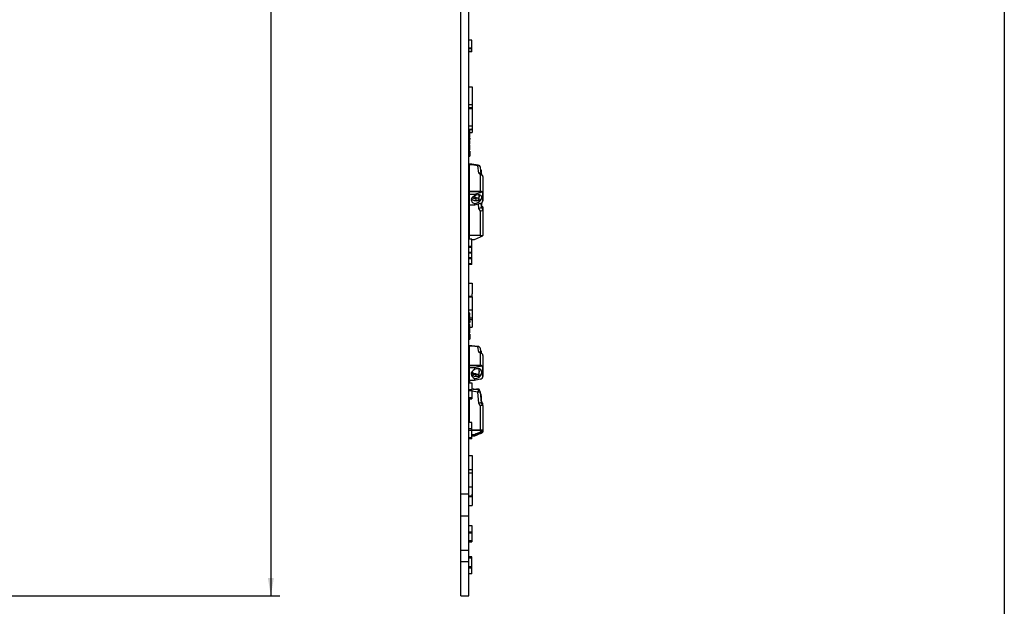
# Model space of a CAD drawing. Header units: millimetres. Extents: x 10 to 580, y 10 to 410.
# Tile 12 of 13: x 388 to 580, y 100 to 214. Entities that reach past the tile are written whole.
import ezdxf
from ezdxf.enums import TextEntityAlignment as Align

# ---------------------------------------------------------------- set-up
doc = ezdxf.new("R2010")
doc.units = ezdxf.units.MM
for name, color, linetype in [('10', 7, 'Continuous'), ('Default', 7, 'Continuous'), ('RDLED_1-4_RING__', 7, 'Continuous')]:
    doc.layers.add(name, color=color, linetype=linetype)
doc.styles.add('SEACAD_Arial', font='arial.ttf')
doc.dimstyles.new('ISO', dxfattribs={"dimtxt": 3.5, "dimasz": 3.5, "dimexe": 1.75, "dimexo": 0, "dimgap": 0.875, "dimtad": 1, "dimtxsty": 'SEACAD_Arial', "dimblk1": '_SE_FILLED', "dimblk2": '_SE_FILLED', "dimsah": 1, "dimcen": 1.75, "dimadec": 0, "dimazin": 0, "dimtfac": 0.5, "dimtdec": 3, "dimtmove": 0, "dimatfit": 3, "dimfxl": 1, "dimtolj": 1, "dimarcsym": 0})

# ---------------------------------------------------------------- blocks, each defined once
blk = doc.blocks.new('SE1')
at = {"layer": 'RDLED_1-4_RING__', "color": 7, "linetype": 'Continuous'}
for p, q in [((474.13, 121.44), (474.13, 351.14)), ((475.73, 121.44), (475.73, 351.14)), ((476.28, 209.77), (475.73, 209.77)), ((476.28, 208.21), (476.28, 209.77)), ((476.28, 208.21), (475.73, 208.21)), ((476.28, 208.11), (475.73, 208.11)), ((475.73, 207.62), (476.28, 207.62)), ((476.28, 207.52), (475.73, 207.52)), ((476.28, 208.11), (476.28, 208.21)), ((476.28, 207.62), (476.28, 208.11)), ((476.28, 207.52), (476.28, 207.62)), ((475.73, 200.68), (476.38, 200.68)), ((476.38, 200.68), (476.38, 197.27)), ((475.73, 197.27), (476.38, 197.27)), ((475.73, 196.65), (476.28, 196.65)), ((475.73, 196.6), (476.38, 196.6)), ((475.73, 196.49), (476.38, 196.49)), ((476.28, 196.76), (476.28, 196.65)), ((476.28, 196.76), (476.38, 196.76)), ((476.38, 197.27), (476.38, 196.76)), ((476.38, 196.76), (476.38, 196.6)), ((476.38, 196.6), (476.38, 196.49)), ((476.38, 196.49), (476.38, 193.08)), ((475.73, 193.08), (476.38, 193.08)), ((475.73, 192.46), (476.28, 192.46)), ((475.73, 192.41), (476.38, 192.41)), ((475.93, 192.26), (475.73, 192.26)), ((475.93, 191.99), (475.73, 191.99)), ((475.93, 191.89), (475.73, 191.89)), ((475.73, 191.79), (476.38, 191.79)), ((475.93, 191.99), (475.93, 192.26)), ((475.93, 191.89), (475.93, 191.99)), ((476.28, 192.57), (476.28, 192.46)), ((476.28, 192.57), (476.38, 192.57)), ((476.38, 193.08), (476.38, 192.57)), ((476.38, 192.57), (476.38, 192.41)), ((476.38, 192.41), (476.38, 191.79)), ((475.93, 191.71), (475.73, 191.71)), ((475.93, 191.4), (475.73, 191.4)), ((475.93, 191.26), (475.73, 191.26)), ((475.93, 190.95), (475.73, 190.95)), ((475.93, 190.81), (475.73, 190.81)), ((475.93, 190.71), (475.73, 190.71)), ((475.73, 190.43), (475.93, 190.43)), ((475.93, 190.24), (475.73, 190.24)), ((475.93, 190.24), (475.73, 190.24)), ((475.93, 191.4), (475.93, 191.71)), ((475.93, 191.26), (475.93, 191.4)), ((475.93, 190.95), (475.93, 191.26)), ((475.93, 190.7), (475.93, 190.81)), ((475.93, 190.7), (475.93, 190.43)), ((475.93, 189.51), (475.93, 190.24)), ((475.93, 189.51), (475.73, 189.51)), ((475.73, 189.49), (475.93, 189.49)), ((475.93, 189.31), (475.73, 189.31)), ((475.93, 189.16), (475.73, 189.16)), ((475.93, 188.57), (475.73, 188.57)), ((475.93, 188.41), (475.73, 188.41)), ((475.93, 188.22), (475.73, 188.22)), ((475.93, 188.2), (475.73, 188.2)), ((475.93, 189.49), (475.93, 189.5)), ((475.93, 189.16), (475.93, 189.31)), ((475.93, 188.57), (475.93, 189.16)), ((475.93, 188.41), (475.93, 188.57)), ((475.93, 188.21), (475.93, 188.22)), ((475.93, 188.2), (475.93, 187.21)), ((475.73, 187.21), (475.93, 187.21)), ((475.81, 185.22), (475.73, 185.22)), ((475.81, 185.61), (475.81, 185.48)), ((476.3, 185.61), (475.81, 185.61)), ((475.81, 185.48), (475.81, 180.35)), ((476.27, 185.48), (475.81, 185.48)), ((477.48, 185.34), (476.27, 185.48)), ((477.54, 185.46), (476.3, 185.61)), ((477.67, 183.89), (477.48, 185.34)), ((478.14, 183.73), (477.97, 185.03)), ((478.07, 184.51), (478.04, 184.51)), ((478.04, 184.43), (478.09, 184.43)), ((475.81, 183.34), (475.73, 183.34)), ((475.81, 183.24), (475.73, 183.24)), ((475.73, 182.74), (475.81, 182.74)), ((475.81, 182.64), (475.73, 182.64)), ((475.81, 182.18), (475.73, 182.18)), ((477.96, 183.54), (477.67, 183.89)), ((477.96, 180.35), (477.96, 183.54)), ((478.4, 183.43), (478.09, 183.79)), ((478.11, 183.95), (478.14, 183.95)), ((478.14, 183.95), (478.18, 183.69)), ((478.46, 183.26), (478.46, 179.98)), ((475.81, 182.09), (475.73, 182.09)), ((475.73, 181.63), (475.81, 181.63)), ((475.81, 181.54), (475.73, 181.54)), ((475.81, 181.41), (475.73, 181.41)), ((475.73, 181.38), (475.81, 181.38)), ((475.81, 181.2), (475.73, 181.2)), ((475.81, 181.05), (475.73, 181.05)), ((477.96, 180.35), (475.81, 180.35)), ((475.81, 180.35), (475.81, 180.33)), ((475.81, 180.33), (475.81, 179.79)), ((475.81, 180.33), (477.96, 180.33)), ((477.96, 180.33), (477.96, 180.14)), ((475.81, 179.79), (475.81, 177.63)), ((475.81, 179.79), (476.81, 179.79)), ((476.81, 179.79), (477.96, 180.14)), ((476.81, 179.79), (476.81, 179.43)), ((477.11, 179.22), (477.11, 178.96)), ((477.53, 179.03), (477.11, 179.03)), ((477.11, 178.96), (477.11, 178.54)), ((477.53, 179.03), (477.53, 178.5)), ((477.66, 179.07), (477.66, 178.53)), ((477.71, 179.58), (477.71, 179.31)), ((478.43, 179.98), (478.43, 179.94)), ((478.43, 179.94), (478.43, 178.49)), ((478.46, 178.53), (478.46, 179.98)), ((476.81, 177.63), (475.81, 177.63)), ((475.81, 177.63), (475.81, 171.76)), ((476.81, 177.99), (476.81, 177.63)), ((477.96, 177.99), (476.81, 177.63)), ((477.67, 177.02), (477.59, 177.87)), ((477.96, 176.51), (477.67, 177.02)), ((477.96, 171.76), (477.96, 176.51)), ((478.08, 178.04), (478.16, 177.23)), ((478.09, 178.03), (478.09, 178.02)), ((478.09, 178.03), (478.14, 178.03)), ((478.09, 178.02), (478.1, 178.01)), ((478.09, 178.02), (478.14, 178.02)), ((478.09, 178.01), (478.09, 178)), ((478.09, 178.01), (478.14, 178.01)), ((478.09, 178), (478.1, 177.97)), ((478.09, 178), (478.14, 178)), ((478.09, 177.97), (478.1, 177.94)), ((478.09, 177.97), (478.09, 177.97)), ((478.09, 177.97), (478.14, 177.97)), ((478.09, 177.97), (478.14, 177.97)), ((478.09, 177.94), (478.15, 177.34)), ((478.09, 177.94), (478.09, 177.94)), ((478.09, 177.94), (478.14, 177.94)), ((478.09, 177.94), (478.14, 177.94)), ((478.14, 178.06), (478.12, 178.06)), ((478.15, 177.97), (478.14, 178.03)), ((478.14, 178.03), (478.14, 178.02)), ((478.14, 178.02), (478.15, 177.96)), ((478.19, 177.49), (478.14, 178.01)), ((478.14, 178.01), (478.14, 178)), ((478.14, 178), (478.16, 177.86)), ((478.16, 177.84), (478.14, 177.97)), ((478.14, 177.97), (478.14, 177.97)), ((478.14, 177.97), (478.16, 177.83)), ((478.14, 177.94), (478.2, 177.34)), ((478.19, 177.43), (478.14, 177.94)), ((478.14, 177.94), (478.14, 177.94)), ((478.16, 177.95), (478.15, 178.07)), ((478.15, 178.07), (478.16, 177.95)), ((478.15, 177.96), (478.15, 177.97)), ((478.15, 177.96), (478.15, 177.96)), ((478.15, 177.83), (478.16, 177.83)), ((478.15, 177.34), (478.2, 177.34)), ((478.16, 177.97), (478.16, 177.97)), ((478.16, 177.93), (478.16, 177.97)), ((478.16, 177.97), (478.16, 177.95)), ((478.16, 177.95), (478.16, 177.94)), ((478.16, 177.94), (478.16, 177.89)), ((478.2, 177.5), (478.16, 177.93)), ((478.16, 177.91), (478.16, 177.92)), ((478.16, 177.92), (478.2, 177.49)), ((478.17, 177.78), (478.16, 177.91)), ((478.16, 177.89), (478.16, 177.9)), ((478.16, 177.9), (478.17, 177.77)), ((478.16, 177.86), (478.16, 177.86)), ((478.16, 177.82), (478.16, 177.86)), ((478.16, 177.86), (478.16, 177.84)), ((478.16, 177.83), (478.16, 177.82)), ((478.16, 177.82), (478.16, 177.82)), ((478.16, 177.82), (478.16, 177.78)), ((478.2, 177.39), (478.16, 177.82)), ((478.16, 177.82), (478.2, 177.41)), ((478.16, 177.79), (478.16, 177.81)), ((478.16, 177.81), (478.2, 177.38)), ((478.16, 177.78), (478.16, 177.79)), ((478.16, 177.79), (478.17, 177.66)), ((478.17, 177.66), (478.16, 177.79)), ((478.16, 177.78), (478.16, 177.78)), ((478.16, 177.78), (478.17, 177.78)), ((478.16, 177.23), (478.16, 177.32)), ((478.16, 177.23), (478.46, 176.7)), ((478.17, 177.77), (478.17, 177.78)), ((478.17, 177.77), (478.17, 177.77)), ((478.17, 177.66), (478.17, 177.66)), ((478.17, 177.66), (478.17, 177.66)), ((478.18, 177.6), (478.18, 177.6)), ((478.2, 177.41), (478.18, 177.6)), ((478.18, 177.6), (478.18, 177.59)), ((478.18, 177.59), (478.19, 177.49)), ((478.18, 177.53), (478.18, 177.53)), ((478.2, 177.35), (478.18, 177.53)), ((478.18, 177.53), (478.18, 177.53)), ((478.18, 177.53), (478.19, 177.43)), ((478.19, 177.5), (478.19, 177.5)), ((478.19, 177.49), (478.2, 177.45)), ((478.19, 177.38), (478.2, 177.38)), ((478.2, 177.49), (478.2, 177.5)), ((478.2, 177.41), (478.2, 177.41)), ((478.2, 177.41), (478.2, 177.41)), ((478.2, 177.38), (478.2, 177.39)), ((478.21, 177.35), (478.2, 177.37)), ((478.21, 177.35), (478.2, 177.37)), ((478.2, 177.34), (478.2, 177.35)), ((478.46, 177.35), (478.2, 177.35)), ((478.46, 177.35), (478.46, 176.71)), ((478.46, 176.7), (478.46, 171.81)), ((478.46, 176.7), (478.46, 176.7)), ((476.28, 171.06), (475.73, 171.06)), ((475.81, 171.76), (475.81, 171.06)), ((477.96, 171.76), (475.81, 171.76)), ((476.28, 169.61), (476.28, 171.06)), ((476.28, 170.95), (476.81, 170.95)), ((476.81, 170.95), (477.96, 171.48)), ((477.96, 171.76), (477.96, 171.48)), ((478.43, 171.79), (478.43, 171.75)), ((476.28, 169.61), (475.73, 169.61)), ((476.28, 169.42), (475.73, 169.42)), ((476.28, 169.42), (476.28, 169.61)), ((476.28, 168.49), (476.28, 169.42)), ((475.73, 168.49), (476.28, 168.49)), ((476.28, 168.3), (475.73, 168.3)), ((476.28, 167.4), (475.73, 167.4)), ((476.28, 167.21), (475.73, 167.21)), ((476.28, 168.3), (476.28, 168.49)), ((476.28, 167.4), (476.28, 168.3)), ((476.28, 167.21), (476.28, 167.4)), ((476.28, 166.28), (476.28, 167.21)), ((475.73, 166.28), (476.28, 166.28)), ((476.28, 166.09), (475.73, 166.09)), ((476.28, 166.09), (476.28, 166.28)), ((475.73, 162.49), (476.38, 162.49)), ((476.38, 162.49), (476.38, 160.42)), ((475.73, 159.97), (476.28, 159.97)), ((475.73, 159.79), (476.38, 159.79)), ((476.28, 160.42), (476.28, 159.97)), ((476.28, 160.42), (476.38, 160.42)), ((476.28, 159.97), (476.28, 159.79)), ((476.38, 159.79), (476.38, 160.42)), ((476.38, 159.79), (476.38, 157.27)), ((475.73, 157.27), (476.38, 157.27)), ((476.38, 157.27), (476.38, 155.75)), ((475.93, 156.63), (475.73, 156.63)), ((475.93, 156.36), (475.73, 156.36)), ((475.93, 156.25), (475.73, 156.25)), ((475.93, 156.08), (475.73, 156.08)), ((475.93, 155.76), (475.73, 155.76)), ((475.93, 155.63), (475.73, 155.63)), ((475.93, 156.36), (475.93, 156.63)), ((475.93, 156.26), (475.93, 156.36)), ((475.93, 155.76), (475.93, 156.08)), ((475.93, 155.63), (475.93, 155.76)), ((475.93, 155.75), (476.38, 155.75)), ((475.93, 155.32), (475.93, 155.63)), ((475.93, 155.4), (476.38, 155.4)), ((476.38, 155.75), (476.38, 155.4)), ((476.38, 155.4), (476.38, 153.89)), ((475.93, 155.32), (475.73, 155.32)), ((475.93, 155.17), (475.73, 155.17)), ((475.93, 155.07), (475.73, 155.07)), ((475.73, 154.8), (475.93, 154.8)), ((475.93, 154.4), (475.73, 154.4)), ((475.93, 154.31), (475.73, 154.31)), ((475.93, 153.98), (475.73, 153.98)), ((475.73, 153.89), (476.38, 153.89)), ((475.93, 153.68), (475.73, 153.68)), ((475.93, 153.53), (475.73, 153.53)), ((475.93, 155.07), (475.93, 155.17)), ((475.93, 155.07), (475.93, 154.8)), ((475.93, 154.31), (475.93, 154.4)), ((475.93, 153.98), (475.93, 154.31)), ((475.93, 153.53), (475.93, 153.68)), ((475.93, 152.93), (475.93, 153.53)), ((475.93, 152.93), (475.73, 152.93)), ((475.93, 152.78), (475.73, 152.78)), ((475.93, 152.59), (475.73, 152.59)), ((475.93, 152.57), (475.73, 152.57)), ((475.73, 151.58), (475.93, 151.58)), ((475.93, 152.78), (475.93, 152.93)), ((475.93, 152.58), (475.93, 152.59)), ((475.93, 152.57), (475.93, 151.58)), ((475.81, 149.64), (475.73, 149.64)), ((475.81, 150.25), (475.81, 150.19)), ((476.29, 150.25), (475.81, 150.25)), ((475.81, 150.19), (475.81, 146.46)), ((476.27, 150.19), (475.81, 150.19)), ((477.48, 150.08), (476.27, 150.19)), ((477.52, 150.14), (476.29, 150.25)), ((477.67, 149.03), (477.48, 150.08)), ((478.13, 148.86), (477.97, 149.74)), ((477.96, 148.78), (477.67, 149.03)), ((477.96, 146.46), (477.96, 148.78)), ((478.34, 148.69), (478.03, 148.94)), ((478.08, 149.26), (478.05, 149.26)), ((478.06, 149.23), (478.09, 149.23)), ((478.14, 148.85), (478.14, 148.85)), ((478.14, 148.85), (478.15, 148.84)), ((478.46, 148.41), (478.46, 146.03)), ((475.81, 147.61), (475.73, 147.61)), ((477.96, 146.46), (475.81, 146.46)), ((475.81, 146.46), (475.81, 146.44)), ((475.81, 146.44), (475.81, 146.04)), ((475.81, 146.44), (477.96, 146.44)), ((475.81, 146.04), (475.81, 143.51)), ((475.81, 146.04), (476.81, 146.04)), ((476.81, 146.04), (477.96, 146.3)), ((476.81, 146.04), (476.81, 145.63)), ((477.71, 145.59), (477.71, 145.79)), ((477.96, 146.44), (477.96, 146.3)), ((478.43, 146.03), (478.43, 146)), ((478.43, 146), (478.43, 144.29)), ((478.46, 144.32), (478.46, 146.03)), ((475.73, 144.98), (475.81, 144.98)), ((475.81, 144.78), (475.73, 144.78)), ((475.81, 143.97), (475.73, 143.97)), ((476.81, 143.93), (476.81, 143.51)), ((477.11, 144.9), (477.11, 144.71)), ((477.11, 144.71), (477.11, 144.32)), ((477.53, 144.68), (477.11, 144.68)), ((477.53, 144.68), (477.53, 144.29)), ((477.66, 144.72), (477.66, 144.33)), ((477.71, 145.32), (477.71, 145.12)), ((475.81, 143.7), (475.73, 143.7)), ((475.81, 143.59), (475.73, 143.59)), ((475.93, 143.45), (475.73, 143.45)), ((475.73, 143.06), (476.28, 143.06)), ((476.81, 143.51), (475.81, 143.51)), ((475.93, 143.06), (475.93, 143.45)), ((476.28, 143.06), (476.28, 141.79)), ((476.31, 141.9), (476.28, 141.9)), ((477.56, 141.68), (476.31, 141.9)), ((477.96, 143.77), (476.81, 143.51)), ((475.73, 141.79), (476.28, 141.79)), ((476.28, 141.51), (475.73, 141.51)), ((475.73, 140.19), (476.28, 140.19)), ((476.28, 141.79), (476.28, 141.51)), ((476.28, 141.51), (476.28, 140.19)), ((477.48, 141.25), (476.28, 141.46)), ((476.28, 140.19), (476.28, 139.92)), ((476.56, 141.86), (477.25, 141.85)), ((477.25, 141.74), (477.25, 141.85)), ((477.67, 139.09), (477.48, 141.25)), ((477.81, 141.56), (477.81, 141.78)), ((478.16, 139.19), (477.97, 141.24)), ((478.05, 140.9), (478, 140.9)), ((478.04, 140.5), (478.09, 140.5)), ((475.73, 139.92), (476.28, 139.92)), ((475.73, 139.32), (475.81, 139.32)), ((475.81, 139.92), (475.81, 135.34)), ((477.96, 138.58), (477.67, 139.09)), ((477.96, 133.84), (477.96, 138.58)), ((478.09, 139.89), (478.13, 139.89)), ((478.1, 139.86), (478.14, 139.86)), ((478.14, 139.86), (478.2, 139.26)), ((478.15, 139.26), (478.2, 139.26)), ((478.15, 139.26), (478.2, 139.26)), ((478.15, 139.22), (478.2, 139.22)), ((478.15, 139.21), (478.2, 139.21)), ((478.46, 138.66), (478.15, 139.19)), ((478.16, 139.19), (478.2, 139.19)), ((478.16, 139.19), (478.2, 139.19)), ((478.16, 139.18), (478.19, 139.18)), ((478.18, 139.14), (478.2, 139.14)), ((478.19, 139.26), (478.2, 139.22)), ((478.19, 139.21), (478.2, 139.19)), ((478.19, 139.18), (478.2, 139.14)), ((478.19, 139.14), (478.19, 139.12)), ((478.2, 139.26), (478.2, 139.26)), ((478.2, 139.22), (478.2, 139.21)), ((478.2, 139.19), (478.2, 139.19)), ((478.46, 139.09), (478.21, 139.09)), ((478.46, 138.66), (478.46, 139.09)), ((478.46, 138.66), (478.46, 133.78)), ((476.28, 135.34), (475.73, 135.34)), ((476.28, 134.08), (476.28, 135.34)), ((476.28, 134.08), (475.73, 134.08)), ((476.28, 133.8), (475.73, 133.8)), ((475.73, 132.44), (476.28, 132.44)), ((476.28, 133.8), (476.28, 134.08)), ((477.96, 133.84), (476.28, 133.84)), ((476.28, 133.83), (477.96, 133.83)), ((476.28, 132.44), (476.28, 133.8)), ((476.28, 133.02), (476.81, 133.02)), ((476.81, 132.68), (476.28, 132.68)), ((476.28, 132.17), (476.28, 132.44)), ((476.81, 133.02), (477.96, 133.55)), ((477.96, 133.21), (476.81, 132.68)), ((476.81, 133.02), (476.81, 132.96)), ((476.81, 132.73), (476.81, 132.68)), ((477.96, 133.83), (477.96, 133.55)), ((478.43, 133.78), (478.43, 133.71)), ((478.43, 133.71), (478.43, 133.48)), ((478.46, 133.54), (478.46, 133.78)), ((476.28, 132.17), (475.73, 132.17)), ((475.73, 128.92), (476.38, 128.92)), ((476.38, 128.92), (476.38, 126.18)), ((475.73, 126.18), (476.38, 126.18)), ((475.73, 125.56), (476.38, 125.56)), ((476.38, 126.18), (476.38, 125.56)), ((476.38, 125.56), (476.38, 122.82)), ((475.73, 122.82), (476.38, 122.82)), ((476.38, 122.82), (476.38, 121.39)), ((474.13, 121.44), (475.73, 121.44)), ((474.13, 117.14), (474.13, 121.44)), ((475.73, 117.14), (475.73, 121.44)), ((475.73, 121.07), (476.28, 121.07)), ((475.73, 120.95), (476.38, 120.95)), ((476.28, 121.39), (476.28, 121.07)), ((476.28, 121.39), (476.38, 121.39)), ((476.38, 121.39), (476.38, 120.95)), ((476.38, 120.95), (476.38, 119.2)), ((475.73, 119.2), (476.38, 119.2)), ((474.13, 117.14), (475.73, 117.14)), ((474.13, 110.48), (474.13, 117.14)), ((475.73, 110.48), (475.73, 117.14)), ((475.73, 115.29), (476.28, 115.29)), ((476.28, 115.29), (476.28, 114.04)), ((475.73, 114.04), (476.28, 114.04)), ((476.28, 113.76), (475.73, 113.76)), ((476.28, 114.04), (476.28, 113.76)), ((476.28, 113.76), (476.28, 112.38)), ((475.73, 112.38), (476.28, 112.38)), ((475.73, 112.09), (476.28, 112.09)), ((476.28, 112.38), (476.28, 112.09)), ((474.13, 110.48), (475.73, 110.48)), ((474.13, 108.25), (474.13, 110.48)), ((475.73, 108.25), (475.73, 110.48)), ((474.13, 108.25), (475.73, 108.25)), ((474.13, 101.59), (474.13, 108.25)), ((476.28, 109.21), (475.73, 109.21)), ((476.28, 108.89), (475.73, 108.89)), ((475.73, 101.59), (475.73, 108.25)), ((476.28, 108.89), (476.28, 109.21)), ((476.28, 107.31), (476.28, 108.89)), ((475.73, 107.31), (476.28, 107.31)), ((476.28, 106.98), (475.73, 106.98)), ((476.28, 105.87), (475.73, 105.87)), ((476.28, 106.98), (476.28, 107.31)), ((476.28, 105.87), (476.28, 106.98)), ((474.13, 101.59), (475.73, 101.59))]:
    blk.add_line(p, q, dxfattribs=at)
for centre, radius, start, end in [((477.48, 184.96), 0.5, 7.4721, 83.2917), ((477.18, 177.08), 1.46, 75.9475, 92.5603), ((477.37, 179.45), 0.96, 287.3839, 327.1315), ((477.33, 179.51), 0.432, 332.334, 22.465), ((484.64, 178.32), 6.55, 182.33, 182.5334), ((481.61, 178.22), 3.47, 183.2959, 187.1661), ((477.48, 149.65), 0.5, 10.2336, 85.1159), ((477.18, 142.34), 1.99, 79.7393, 91.9122), ((477.29, 145.26), 0.998, 291.3472, 332.2179), ((477.18, 145.36), 0.585, 336.2544, 23.7407), ((477.48, 141.19), 0.5, 5.0354, 80.0692)]:
    blk.add_arc(centre, radius, start, end, dxfattribs=at)
for centre, major_axis, ratio, start_param, end_param in [((476.23, 184.42), (-0.5, 0), 0.667057, 0, 0.573518), ((476.27, 185.11), (-0.029, -0.5), 0.064957, 3.137786, 3.875651), ((477.48, 184.96), (-0.058, -0.497), 0.129369, 3.141593, 3.879458), ((477.48, 184.96), (-0.496, -0.065), 0.742176, 3.141585, 4.615347), ((476.23, 183.82), (-0.5, 0), 0.667057, 0, 0.573522), ((477.67, 183.51), (-0.466, -0.209), 0.696855, 3.347721, 4.409226), ((477.96, 183.17), (-0.484, -0.18), 0.698482, 2.886947, 4.457744), ((476.23, 180.61), (0.5, 0), 0.667057, 2.568079, 3.141593), ((476.23, 180.28), (0.5, 0), 0.667057, 3.141544, 3.715154), ((477.96, 179.98), (0.5, 0), 0.745007, 0, 1.570796), ((477.96, 179.98), (-0.47, 0), 0.745007, 3.14159, 4.712392), ((476.23, 179.96), (-0.5, 0), 0.667057, 0, 0.573532), ((476.23, 179.12), (-0.5, 0), 0.994444, 0, 0.573518), ((477.21, 178.71), (1.05, 0), 0.745007, 1.961622, 4.321563), ((477.01, 179.78), (0.75, 0), 0.745007, 4.077564, 4.846121), ((477.21, 178.83), (-0.985, -0.577), 0.630102, 0.826113, 4.749358), ((477.21, 179.78), (1.05, 0), 0.745007, 5.022234, 5.146995), ((477.61, 179.13), (0.1, 0), 0.745007, 5.146994, 6.283185), ((477.01, 179.78), (-0.75, 0), 0.745007, 2.774385, 2.904458), ((477.96, 179.79), (-0.441, -0.258), 0.630102, 2.787736, 4.358532), ((477.96, 178.34), (-0.441, -0.258), 0.630102, 1.216939, 2.787736), ((477.96, 178.53), (-0.5, 0), 0.745007, 2.636849, 3.141595), ((477.67, 177.08), (-0.488, -0.155), 0.098021, 1.539744, 3.11054), ((477.96, 176.56), (0.5, 0.135), 0.098222, 4.685949, 6.256746), ((478.24, 176.32), (0.09, -1.03), 0.009141, 3.217438, 3.396306), ((478.74, 176.32), (-0.59, 1.03), 0.045678, 0.229148, 1.159006), ((478.17, 177.7), (0.02, -0.229), 0.009141, 0.433305, 1.715478), ((476.23, 173.72), (0.5, 0), 0.994444, 2.56803, 3.141642), ((476.23, 173.67), (0.5, 0), 0.994444, 2.568079, 3.141593), ((476.23, 173.17), (0.5, 0), 0.994444, 3.141544, 3.715154), ((477.96, 171.81), (0.5, 0), 0.105269, 4.712389, 6.283185), ((477.96, 171.53), (0.47, 0.22), 0.086498, 4.671932, 6.242728), ((476.27, 149.75), (-0.021, -0.5), 0.07639, 3.138335, 3.650776), ((477.48, 149.65), (-0.043, -0.498), 0.151895, 3.141593, 3.654035), ((477.48, 149.65), (-0.492, -0.089), 0.8714, 3.14158, 4.55634), ((476.23, 149.06), (-0.5, 0), 0.484618, 0, 0.573518), ((476.23, 148.36), (-0.5, 0), 0.484618, 0, 0.573522), ((477.67, 148.59), (-0.441, -0.256), 0.822543, 3.43067, 4.267276), ((477.96, 148.34), (-0.467, -0.218), 0.824794, 2.774498, 4.345294), ((476.23, 146.23), (0.5, 0), 0.484618, 2.568079, 3.141593), ((476.23, 145.99), (0.5, 0), 0.484618, 3.141544, 3.715154), ((477.21, 144.87), (-0.935, -0.629), 0.759273, 0.707644, 4.630889), ((477.96, 146.03), (0.5, 0), 0.874726, 0, 1.570796), ((477.96, 146.03), (-0.47, 0), 0.874726, 3.14159, 4.712392), ((477.96, 145.89), (-0.419, -0.282), 0.759273, 2.669266, 4.240063), ((476.23, 145.61), (-0.5, 0), 0.484618, 0, 0.573532), ((477.21, 144.78), (1.05, 0), 0.874726, 1.961622, 4.321563), ((477.01, 145.55), (0.75, 0), 0.874726, 3.574716, 4.846121), ((477.21, 145.55), (1.05, 0), 0.874726, 5.022234, 5.146995), ((477.61, 144.8), (0.1, 0), 0.874726, 5.146994, 6.283185), ((477.01, 145.55), (-0.75, 0), 0.874726, 2.774385, 2.993909), ((477.96, 144.18), (-0.419, -0.282), 0.759273, 1.09847, 2.669266), ((477.96, 144.32), (-0.5, 0), 0.874726, 2.498628, 3.141595), ((476.27, 141.4), (-0.043, -0.5), 0.010302, 3.140698, 4.274746), ((477.21, 141.78), (-0.6, 0), 0.118644, 3.141593, 4.66003), ((477.48, 141.19), (-0.498, -0.044), 0.118199, 3.141593, 4.701975), ((477.67, 139.03), (-0.488, -0.155), 0.110478, 3.166222, 4.677346), ((477.96, 138.52), (-0.5, -0.135), 0.110704, 3.111756, 4.682552), ((478.17, 139.41), (0.02, -0.229), 0.010302, -0.257705, -0.210607), ((476.23, 135.46), (0.5, 0), 0.992937, 2.568079, 3.141593), ((477.21, 132.85), (1.05, 0), 0.118644, -4.321563, -3.624359), ((477.21, 132.85), (1.05, 0), 0.118644, 3.624359, 4.321563), ((477.21, 133.03), (-1.05, -0.49), 0.097498, 1.134331, 5.057576), ((477.96, 133.78), (0.5, 0), 0.118644, 0, 1.570796), ((477.96, 133.78), (-0.47, 0), 0.118644, 3.14159, 4.712392), ((477.96, 133.5), (-0.47, -0.22), 0.097498, 3.095953, 4.666749), ((477.96, 133.26), (-0.47, -0.22), 0.097498, 1.525157, 3.095953), ((477.96, 133.54), (-0.5, 0), 0.118644, 2.793426, 3.141595)]:
    blk.add_ellipse(centre, major_axis=major_axis, ratio=ratio, start_param=start_param, end_param=end_param, dxfattribs=at)
for points, degree in [([(478.07, 184.52), (478.08, 184.52), (478.09, 184.43)], 2), ([(477.71, 178.64), (477.71, 178.99), (477.71, 179.31)], 2), ([(478.26, 179.2), (478.26, 179.11), (478.23, 179.02), (478.18, 178.93)], 3), ([(478.08, 149.27), (478.08, 149.27), (478.09, 149.23)], 2), ([(478.09, 149.23), (478.1, 149.14), (478.12, 148.92)], 2), ([(477.71, 144.44), (477.71, 144.78), (477.71, 145.12)], 2), ([(478.26, 145.13), (478.26, 145.02), (478.23, 144.9), (478.18, 144.8)], 3)]:
    blk.add_open_spline(points, degree=degree, dxfattribs=at)
for points, degree, knots in [([(478.09, 184.43), (478.11, 184.29), (478.12, 184), (478.12, 183.97), (478.12, 183.95)], 2, [0.0001275, 0.0001275, 0.0001275, 0.250031, 0.250031, 0.2737802, 0.2737802, 0.2737802]), ([(477.53, 178.5), (477.34, 178.45), (477.13, 178.45), (476.75, 178.53), (476.57, 178.61), (476.34, 178.8), (476.27, 178.89), (476.22, 178.98)], 3, [0, 0, 0, 0, 0.25, 0.25, 0.5, 0.5, 0.6728554, 0.6728554, 0.6728554, 0.6728554]), ([(476.39, 179.2), (476.43, 179.16), (476.47, 179.12), (476.68, 178.98), (476.9, 178.93), (477.11, 178.96)], 3, [0.3499983, 0.3499983, 0.3499983, 0.3499983, 0.5, 0.5, 1, 1, 1, 1]), ([(477.66, 178.53), (477.66, 178.54), (477.68, 178.55), (477.7, 178.57), (477.71, 178.6), (477.71, 178.62), (477.71, 178.64)], 3, [0, 0, 0, 0, 0.224677, 0.461729, 0.718286, 1, 1, 1, 1]), ([(478.2, 177.45), (478.2, 177.46), (478.19, 177.54), (478.19, 177.6), (478.18, 177.67), (478.17, 177.74), (478.16, 177.89), (478.14, 178.07), (478.14, 178.05), (478.14, 178.04), (478.16, 177.87)], 2, [0, 0, 0, 0.14288, 0.14288, 0.285761, 0.285761, 0.500081, 0.500081, 0.750121, 0.750121, 1, 1, 1]), ([(478.17, 177.78), (478.17, 177.77), (478.17, 177.79), (478.17, 177.8), (478.16, 177.88)], 2, [0, 0, 0, 0.500007, 0.500007, 1, 1, 1]), ([(477.53, 144.29), (477.34, 144.24), (477.13, 144.23), (476.75, 144.32), (476.57, 144.42), (476.31, 144.67), (476.22, 144.82), (476.19, 144.98)], 3, [0, 0, 0, 0, 0.25, 0.25, 0.5, 0.5, 0.7308943, 0.7308943, 0.7308943, 0.7308943]), ([(476.29, 145.21), (476.32, 145.08), (476.4, 144.95), (476.68, 144.74), (476.9, 144.68), (477.11, 144.71)], 3, [0.13853, 0.13853, 0.13853, 0.13853, 0.5, 0.5, 1, 1, 1, 1]), ([(477.66, 144.33), (477.66, 144.34), (477.68, 144.35), (477.7, 144.37), (477.71, 144.4), (477.71, 144.43), (477.71, 144.44)], 3, [0, 0, 0, 0, 0.224677, 0.461729, 0.718286, 1, 1, 1, 1]), ([(478.05, 140.9), (478.05, 140.9), (478.06, 140.83), (478.07, 140.72), (478.09, 140.5)], 2, [0.5715945, 0.5715945, 0.5715945, 0.7500872, 0.7500872, 1, 1, 1]), ([(478.09, 140.5), (478.11, 140.29), (478.12, 140.11), (478.13, 139.95), (478.13, 139.9), (478.13, 139.89), (478.13, 139.89)], 2, [0.0001275, 0.0001275, 0.0001275, 0.250031, 0.250031, 0.5000621, 0.5000621, 0.568577, 0.568577, 0.568577])]:
    blk.add_open_spline(points, degree=degree, knots=knots, dxfattribs=at)
blk.add_rational_spline([(477.56, 141.68), (477.55, 141.69), (477.48, 141.25)], [0.956416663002, 0.730817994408, 1], degree=2, dxfattribs=at)
blk = doc.blocks.new('DMBLK50')
at = {"layer": 'Default', "linetype": 'Continuous'}
for points in [[(437.75, 367.49), (437.17, 370.99), (436.58, 367.49)], [(437.75, 105.09), (436.58, 105.09), (437.17, 101.59)]]:
    blk.add_hatch(color=7, dxfattribs=at).paths.add_polyline_path(points)
at = {"layer": 'Default', "color": 7, "linetype": 'Continuous'}
for p, q in [((236.21, 370.99), (438.92, 370.99)), ((437.17, 370.99), (437.17, 101.59)), ((236.21, 101.59), (438.92, 101.59))]:
    blk.add_line(p, q, dxfattribs=at)
at = {"layer": 'Default', "color": 7, "linetype": 'Continuous', "style": 'SEACAD_Arial'}
blk.add_text('269,41', height=3.5, rotation=90, dxfattribs=at).set_placement((432.79, 228.76), align=Align.TOP_LEFT)
blk = doc.blocks.new('_SE_FILLED')
at = {"color": 0}
blk.add_line((0, 0), (-1, 0), dxfattribs=at)
blk.add_solid([(0, 0), (-1, -0.1665), (-1, 0.1665), (0, 0)], dxfattribs=at)

msp = doc.modelspace()

# ---------------------------------------------------------------- linework, layer by layer
at = {"layer": '10', "color": 7, "linetype": 'Continuous'}
msp.add_lwpolyline([(10, 10), (10, 410), (580, 410), (580, 10), (10, 10)], dxfattribs=at)

# ---------------------------------------------------------------- block references
at = {"layer": 'Default'}
msp.add_blockref('SE1', (0, 0), dxfattribs=at)

# ---------------------------------------------------------------- dimensions: what is measured, and where the dimension line sits
at = {"layer": 'Default', "color": 7, "linetype": 'Continuous'}
dim = msp.add_linear_dim(base=(437.165, 370.993), p1=(236.212, 370.993), p2=(236.212, 101.586), angle=270, text='\\A1;<>', dimstyle='ISO', override={"dimtolj": 0}, dxfattribs=at)
dim.commit()
dim.dimension.update_dxf_attribs({"geometry": 'DMBLK50', "text_midpoint": (437.165, 236.289), "dimtype": 161})

doc.saveas('drawing.dxf')
